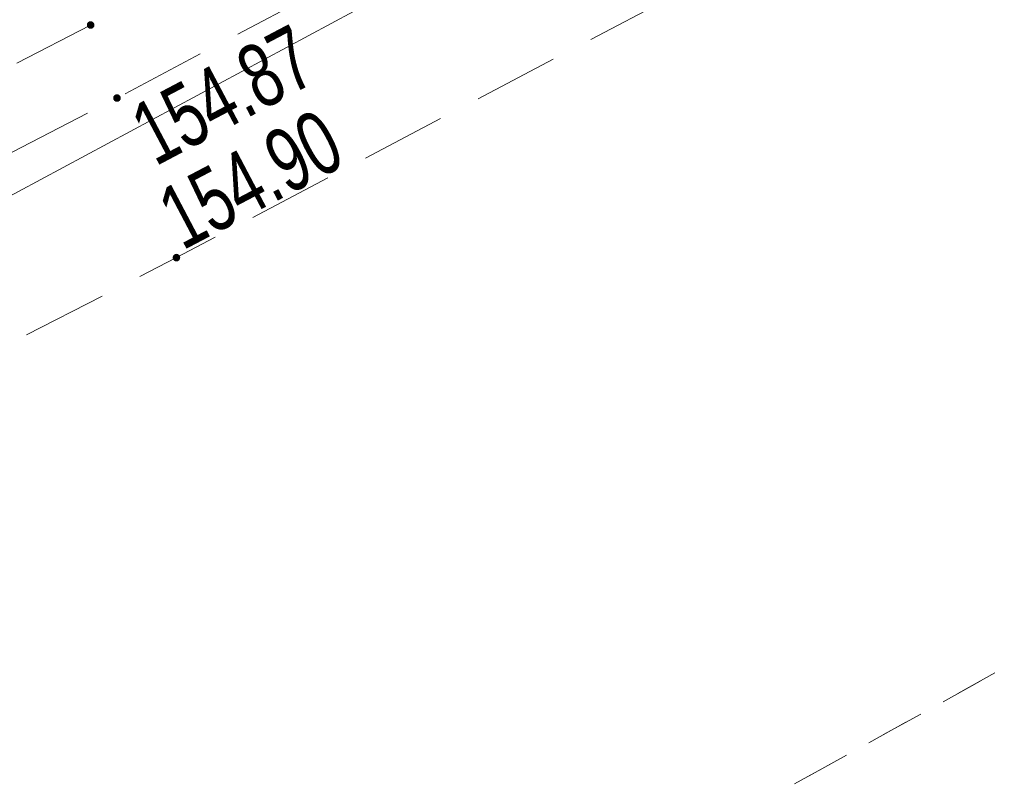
# Model space of a CAD drawing. Header units: metres. Extents: x 8440716 to 8446743, y 5883760 to 5887966.
# Tile 39 of 256: x 8442270 to 8442281, y 5885685 to 5885694. Entities that reach past the tile are written whole.
import ezdxf

# ---------------------------------------------------------------- set-up
doc = ezdxf.new("R2010")
doc.units = ezdxf.units.M
doc.header["$MEASUREMENT"] = 0
doc.linetypes.add('0.5_0.5', pattern=[1, 0.5, -0.5])
doc.linetypes.add('1.0_0.5', pattern=[1.5, 1, -0.5])
doc.layers.get('0').update_dxf_attribs({"color": 250, "linetype": 'CONTINUOUS', "lineweight": 5})
for name, color, linetype in [('218-kontur użytku gruntowego', 253, 'CONTINUOUS'), ('chodnik', 253, 'CONTINUOUS'), ('pikieta sztuczna', 253, 'CONTINUOUS'), ('pikieta sztuczna-Atr2', 253, 'CONTINUOUS'), ('przewód telekomunikacyjny podziemny', 253, 'CONTINUOUS')]:
    doc.layers.add(name, color=color, linetype=linetype)
doc.styles.get("Standard").update_dxf_attribs({"font": 'Working1250', "width": 0.75})

# ---------------------------------------------------------------- blocks, each defined once
blk = doc.blocks.new('PW01')
at = {"linetype": 'Continuous', "lineweight": 13}
h = blk.add_hatch(color=0, dxfattribs=at)
edge = h.paths.add_edge_path()
edge.add_arc((0, 0), 0.045, 0, 360)

msp = doc.modelspace()

# ---------------------------------------------------------------- linework, layer by layer
at = {"layer": '218-kontur użytku gruntowego', "color": 3, "linetype": '0.5_0.5', "lineweight": 18, "flags": 128}
for points in [[(8442275.3, 5885682.92), (8442375.3, 5885738.28)], [(8442375.3, 5885738.28), (8442275.3, 5885682.92)]]:
    msp.add_lwpolyline(points, dxfattribs=at)
at = {"layer": 'chodnik', "color": 253, "linetype": '1.0_0.5', "lineweight": 18, "flags": 128}
for points in [[(8442227.61, 5885673.02), (8442233.09, 5885675.53), (8442236.85, 5885677.26), (8442248.86, 5885682.85), (8442261.11, 5885688.95), (8442270.34, 5885693.7), (8442276.45, 5885696.95), (8442293.62, 5885706.31), (8442303.45, 5885711.71), (8442327.6, 5885725.01), (8442363.58, 5885744.79), (8442368.09, 5885747.26), (8442372.02, 5885749.46), (8442397.76, 5885763.64), (8442430.07, 5885781.43), (8442463.7, 5885799.91), (8442494.8, 5885816.96), (8442526.92, 5885834.71), (8442562.4, 5885854.15), (8442598.17, 5885873.84), (8442624.8, 5885888.46), (8442657.47, 5885906.45), (8442689.67, 5885924.19), (8442721.98, 5885941.97), (8442754.17, 5885959.73), (8442784.37, 5885976.3), (8442819.26, 5885995.45), (8442851.56, 5886013.23), (8442883.81, 5886030.99), (8442916.35, 5886048.87), (8442948.54, 5886066.59), (8442981.18, 5886084.55), (8443014.82, 5886103.01), (8443046.03, 5886120.16), (8443078.59, 5886138.04), (8443110.9, 5886155.85), (8443143.39, 5886173.76), (8443159.31, 5886182.54), (8443160.3, 5886182.95), (8443161.61, 5886183.38), (8443162.98, 5886183.6), (8443164.51, 5886183.65), (8443166.42, 5886183.54), (8443168.06, 5886183.45), (8443169.47, 5886183.69), (8443170.89, 5886184.19), (8443171.98, 5886184.78), (8443172.73, 5886185.26), (8443170.6, 5886186.43), (8443170.05, 5886186.13), (8443169.27, 5886185.79), (8443168.01, 5886185.54), (8443167.07, 5886185.56), (8443165.25, 5886185.7), (8443164.04, 5886185.74), (8443161.85, 5886185.52), (8443160.12, 5886185.08), (8443158.24, 5886184.31), (8443142.4, 5886175.6), (8443109.88, 5886157.66), (8443077.69, 5886139.94), (8443045.06, 5886121.98), (8443013.59, 5886104.73), (8442980.22, 5886086.4), (8442947.47, 5886068.38), (8442915.51, 5886050.79), (8442882.83, 5886032.85), (8442850.52, 5886015.03), (8442818.06, 5885997.17), (8442783.41, 5885978.14), (8442753.19, 5885961.54), (8442720.93, 5885943.74), (8442688.63, 5885925.96), (8442656.38, 5885908.21), (8442623.77, 5885890.25), (8442597.12, 5885875.63), (8442561.4, 5885855.99), (8442525.99, 5885836.53), (8442493.98, 5885818.86), (8442462.78, 5885801.76), (8442428.98, 5885783.14), (8442396.7, 5885765.42), (8442371.04, 5885751.28), (8442367.47, 5885749.33), (8442367.16, 5885749.31), (8442366.9, 5885749.46), (8442366.56, 5885750.02), (8442366.18, 5885750.8), (8442364.41, 5885749.81), (8442364.38, 5885749.25), (8442364.01, 5885748.06), (8442363.55, 5885747.4), (8442362.78, 5885746.73), (8442326.54, 5885726.81), (8442302.36, 5885713.49), (8442292.58, 5885708.1), (8442275.43, 5885698.75), (8442269.39, 5885695.57), (8442260.19, 5885690.78), (8442247.99, 5885684.71), (8442235.85, 5885679.08), (8442232.06, 5885677.37), (8442227.97, 5885675.56), (8442221.94, 5885672.89), (8442216.5, 5885670.61), (8442206.12, 5885666.35), (8442201.41, 5885664.48), (8442190.06, 5885660.16), (8442169.76, 5885652.89), (8442167.35, 5885652.25), (8442161.2, 5885650.61), (8442161.7, 5885648.68), (8442170.42, 5885650.93), (8442190.78, 5885658.22), (8442202.03, 5885662.53), (8442207.06, 5885664.47), (8442217.19, 5885668.66), (8442223.87, 5885671.41)], [(8442398.23, 5885762.83), (8442372.93, 5885748.87), (8442372.02, 5885749.46), (8442368.09, 5885747.26), (8442368.08, 5885746.24), (8442363.93, 5885743.94), (8442328.04, 5885724.2), (8442303.92, 5885710.92), (8442294.03, 5885705.48), (8442276.91, 5885696.15), (8442270.65, 5885692.84), (8442261.52, 5885688.13), (8442249.29, 5885682.04), (8442237.27, 5885676.4), (8442233.82, 5885674.86), (8442227.91, 5885672.18), (8442228.68, 5885670.34), (8442234.79, 5885673.06), (8442238.21, 5885674.64), (8442250.22, 5885680.25), (8442262.44, 5885686.36), (8442271.35, 5885690.96), (8442277.86, 5885694.39), (8442295.07, 5885703.76), (8442305.02, 5885709.25), (8442328.98, 5885722.44), (8442364.79, 5885742.15), (8442399.21, 5885760.98), (8442431.58, 5885778.77), (8442465.05, 5885797.22), (8442495.8, 5885814.05), (8442518.04, 5885826.35), (8442520.13, 5885827.5), (8442528.37, 5885832.06), (8442563.43, 5885851.44), (8442599.47, 5885871.24), (8442625.94, 5885885.78), (8442658.84, 5885903.89), (8442691.97, 5885922.16), (8442723.6, 5885939.55), (8442755.59, 5885957.15), (8442785.67, 5885973.69), (8442820.87, 5885992.99), (8442852.82, 5886010.6), (8442885.15, 5886028.42), (8442917.67, 5886046.28), (8442950.17, 5886064.15), (8442982.52, 5886081.96), (8443016.84, 5886100.81), (8443047.49, 5886117.63), (8443079.73, 5886135.39), (8443112.44, 5886153.39), (8443144.78, 5886171.19), (8443160.82, 5886179.99), (8443162.19, 5886180.5), (8443163.41, 5886180.72), (8443164.97, 5886180.7), (8443166.12, 5886180.47), (8443168.87, 5886179.82), (8443169.49, 5886179.73), (8443170.81, 5886179.74), (8443172.11, 5886180.07), (8443173.41, 5886180.59), (8443175.29, 5886181.7), (8443174.34, 5886182.75), (8443173.14, 5886183.92), (8443171.98, 5886184.78), (8443170.89, 5886184.19), (8443169.47, 5886183.69), (8443168.06, 5886183.45), (8443166.42, 5886183.54), (8443164.51, 5886183.65), (8443162.98, 5886183.6), (8443161.61, 5886183.38), (8443160.3, 5886182.95), (8443159.31, 5886182.54), (8443159.73, 5886181.73), (8443143.87, 5886172.95), (8443111.34, 5886155.04), (8443078.93, 5886137.17), (8443046.49, 5886119.33), (8443015.33, 5886102.26), (8442981.67, 5886083.71), (8442949, 5886065.77), (8442916.82, 5886048.03), (8442884.23, 5886030.14), (8442851.95, 5886012.33), (8442819.79, 5885994.66), (8442784.76, 5885975.43), (8442754.61, 5885958.89), (8442722.39, 5885941.13), (8442691.08, 5885923.91), (8442657.91, 5885905.62), (8442625.13, 5885887.6), (8442598.63, 5885873.01), (8442562.69, 5885853.33), (8442527.37, 5885833.89), (8442495.03, 5885816.03), (8442464.1, 5885799.05), (8442430.54, 5885780.59)]]:
    msp.add_lwpolyline(points, close=True, dxfattribs=at)
at = {"layer": 'przewód telekomunikacyjny podziemny', "color": 30, "linetype": 'Continuous', "lineweight": 18, "flags": 128}
msp.add_lwpolyline([(8442316.79, 5885717.27), (8442288.16, 5885701.78), (8442261.6, 5885687.5), (8442247.28, 5885680.22)], dxfattribs=at)

# ---------------------------------------------------------------- block references
at = {"layer": 'pikieta sztuczna', "color": 253, "linetype": 'Continuous', "lineweight": 13}
for p in [(8442270.34, 5885693.7), (8442270.65, 5885692.84), (8442271.35, 5885690.96)]:
    msp.add_blockref('PW01', p, dxfattribs=at)

# ---------------------------------------------------------------- texts
at = {"layer": 'pikieta sztuczna-Atr2', "color": 253, "width": 0.72}
for s, rotation, p in [('154.87', 27.868, (8442271.1, 5885692.03)), ('154.90', 27.783, (8442271.42, 5885691.04))]:
    msp.add_text(s, height=0.75, rotation=rotation, dxfattribs=at).set_placement(p)

doc.saveas('drawing.dxf')
